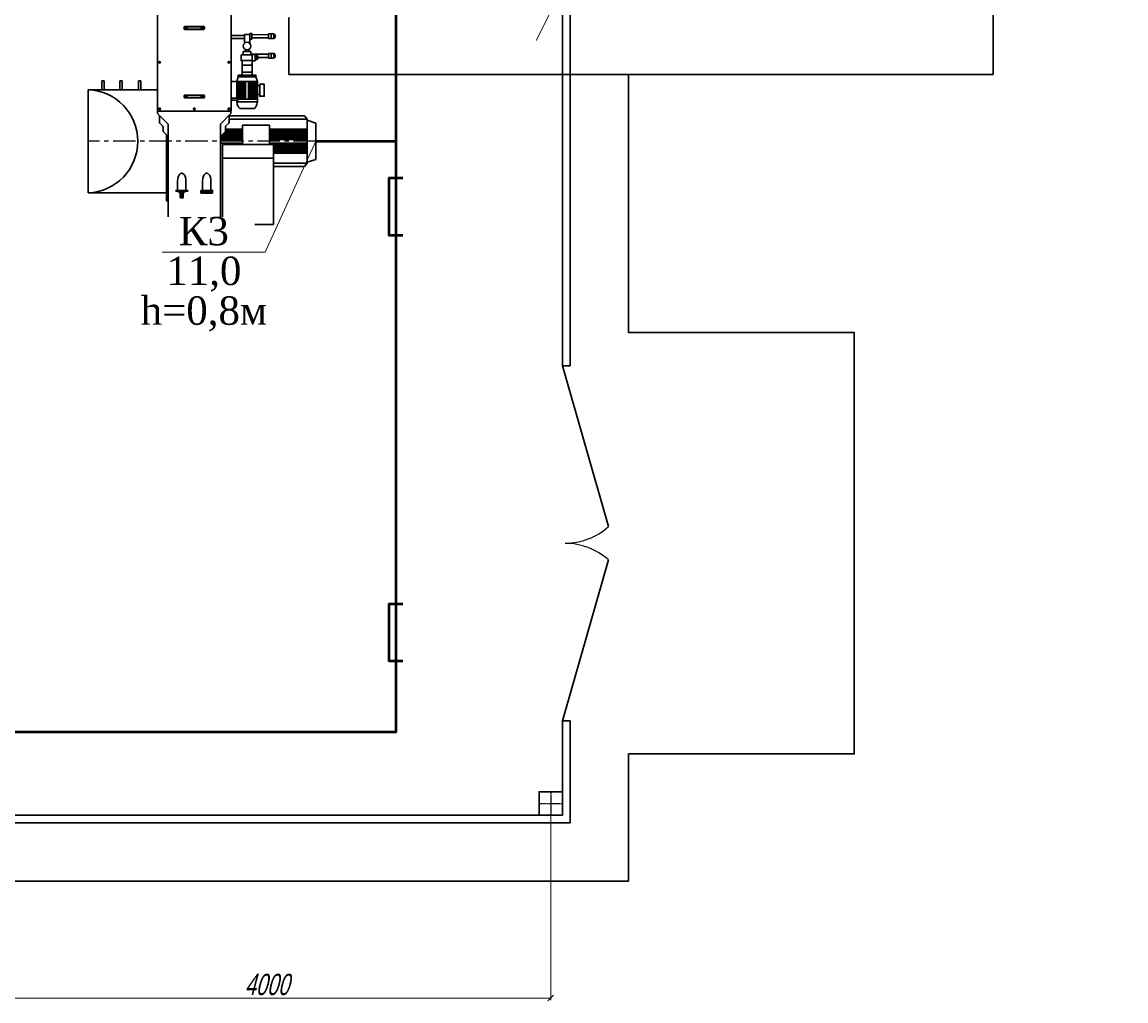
# Model space of a CAD drawing. Header units: millimetres. Extents: x 196 to 2027204, y -221452 to 153872.
# Tile 26 of 256: x 1108677 to 1116450, y -210351 to -203455. Entities that reach past the tile are written whole.
import ezdxf
from ezdxf import colors
from ezdxf.entities.mleader import LeaderData, LeaderLine
from ezdxf.math import Vec2, Vec3

# ---------------------------------------------------------------- set-up
doc = ezdxf.new("R2010")
doc.units = ezdxf.units.MM
doc.linetypes.add('CENTER', pattern=[50.8, 31.75, -6.35, 6.35, -6.35])
doc.layers.get('Defpoints').update_dxf_attribs({"lineweight": 18})
for name, color, linetype, lineweight in [('00_Основной', 163, 'Continuous', 40), ('Основной текст', 7, 'Continuous', 30), ('Текст', 7, 'Continuous', 30), ('ТМ-размеры', 25, 'Continuous', 20), ('Эл.линия силовых сетей', 1, 'Continuous', 50), ('электрика', 1, 'Continuous', 140)]:
    doc.layers.add(name, color=color, linetype=linetype, lineweight=lineweight)
doc.styles.add('SFINKS', font='SFINKS.shx', dxfattribs={"width": 0.7, "oblique": 15})
doc.styles.add('Times New Roman', font='times.ttf')
doc.styles.add('TXT', font='txt.shx', dxfattribs={"bigfont": 'GBCBIG.shx'})
doc.styles.add('Новый 050', font='romans.shx', dxfattribs={"width": 0.7, "oblique": 15, "height": 50})
doc.dimstyles.new('кира-50', dxfattribs={"dimtxt": 150, "dimasz": 40, "dimexe": 15, "dimexo": 0, "dimgap": 20, "dimtad": 1, "dimdec": 0, "dimrnd": 5, "dimdsep": 46, "dimtxsty": 'SFINKS', "dimblk1": 'OBLIQUE', "dimblk2": 'OBLIQUE', "dimsah": 1, "dimcen": 2.5, "dimclrd": 252, "dimclre": 252, "dimclrt": 252, "dimadec": 0, "dimazin": 0, "dimtfac": 1, "dimtdec": 0, "dimtofl": 0, "dimtmove": 0, "dimatfit": 3, "dimldrblk": 'OBLIQUE', "dimfxl": 15, "dimtfill": 1, "dimtolj": 1, "dimtzin": 0, "dimlwd": 20, "dimlwe": 20, "dimarcsym": 0})

# ---------------------------------------------------------------- blocks, each defined once
blk = doc.blocks.new('_None')
blk = doc.blocks.new('_Oblique')
at = {"color": 0, "linetype": 'ByBlock', "lineweight": -2}
blk.add_line((-0.5, -0.5), (0.5, 0.5), dxfattribs=at)
blk = doc.blocks.new('*D49')
at = {"layer": 'Defpoints', "color": 0, "linetype": 'ByBlock', "lineweight": 50, "transparency": 16777216}
for p in [(1108400.3, -208959.5), (1112400.3, -208959.5), (1108400.3, -210331.4)]:
    blk.add_point(p, dxfattribs=at)
at = {"layer": 'ТМ-размеры', "color": 252, "linetype": 'ByBlock', "lineweight": 20, "transparency": 16777216}
for p, q in [((1108400.3, -208959.5), (1108400.3, -210346.4)), ((1112400.3, -208959.5), (1112400.3, -210346.4)), ((1112400.3, -210331.4), (1108400.3, -210331.4))]:
    blk.add_line(p, q, dxfattribs=at)
at = {"layer": 'ТМ-размеры', "color": 252, "linetype": 'ByBlock', "lineweight": 20, "transparency": 16777216, "xscale": 40, "yscale": 40, "zscale": 40, "rotation": 180}
blk.add_blockref('_Oblique', (1108400.3, -210331.4), dxfattribs=at)
at = {"layer": 'ТМ-размеры', "color": 252, "linetype": 'ByBlock', "lineweight": 20, "transparency": 16777216, "xscale": 40, "yscale": 40, "zscale": 40}
blk.add_blockref('_Oblique', (1112400.3, -210331.4), dxfattribs=at)
at = {"layer": 'ТМ-размеры', "color": 252, "linetype": 'ByBlock', "transparency": 16777216, "insert": (1110400.3, -210236.4), "char_height": 150, "attachment_point": 5, "style": 'SFINKS', "bg_fill": 3, "box_fill_scale": 1.1, "bg_fill_color": 256, "bg_fill_true_color": 13158600, "bg_fill_transparency": 0}
blk.add_mtext('\\A1;4000', dxfattribs=at)
blk = doc.blocks.new('Лоток')
at = {"layer": 'Эл.линия силовых сетей', "color": 85, "lineweight": 50, "ltscale": 50}
blk.add_lwpolyline([(-200, 100), (-200, 0), (200, 0), (200, 100)], dxfattribs=at)

msp = doc.modelspace()

# ---------------------------------------------------------------- linework, layer by layer
at = {"color": 252, "lineweight": 30, "ltscale": 10}
for p, q in [((1112482.5, -196877.3), (1112482.5, -205877.3)), ((1112537.3, -205877.3), (1112537.3, -196822.5)), ((1115514.6, -202663, 0.2), (1115514.6, -203824.1, 0.4)), ((1110554.7, -203424.1, 0.2), (1110554.7, -203824.1, 0.1)), ((1110554.7, -203824.1, 0.1), (1115514.6, -203824.1, 0.4)), ((1112948.2, -203824.1, 0.3), (1112948.2, -205643)), ((1112482.5, -205877.3), (1112537.3, -205877.3)), ((1112482.5, -205877.3), (1112806.5, -207010.2)), ((1112482.5, -208377.3), (1112806.5, -207244.4)), ((1112482.5, -208377.3), (1112482.5, -209041.7)), ((1112537.3, -208377.3), (1112482.5, -208377.3)), ((1112537.3, -209096.5), (1112537.3, -208377.3)), ((1112948.2, -208611.7), (1112948.2, -209507.4)), ((1112318.1, -209041.7), (1095755.3, -209041.7)), ((1112537.3, -209096.5), (1095755.3, -209096.5)), ((1112948.2, -209507.4), (1095918.1, -209507.4))]:
    msp.add_line(p, q, dxfattribs=at)
at = {"color": 252, "linetype": 'CENTER', "lineweight": 25, "ltscale": 5}
msp.add_line((1110746.9, -204295, 0.3), (1109142.8, -204295, 0.3), dxfattribs=at)
at = {"color": 7, "linetype": 'CENTER', "lineweight": 25, "ltscale": 0.5}
for p, q in [((1112400.3, -208877.3), (1112400.3, -209041.7)), ((1112318.1, -208959.5), (1112482.5, -208959.5))]:
    msp.add_line(p, q, dxfattribs=at)
at = {"color": 252, "lineweight": 30, "ltscale": 10}
for points in [[(1112948.2, -205643), (1114537.3, -205643), (1114537.3, -208611.7), (1112948.2, -208611.7)], [(1112318.1, -209041.7), (1112482.5, -209041.7), (1112482.5, -208877.3), (1112318.1, -208877.3), (1112318.1, -209041.7)]]:
    msp.add_lwpolyline(points, dxfattribs=at)
at = {"color": 252, "lineweight": 25, "ltscale": 10}
for centre, start, end in [((1112497.8, -206662.1), 270.44435, 311.56123), ((1112497.8, -207592.6), 48.43877, 89.55565)]:
    msp.add_arc(centre, 465.3, start, end, dxfattribs=at)
at = {"layer": '00_Основной', "lineweight": 30, "ltscale": 10}
for p, q in [((1109821.1, -203486.8, 0.3), (1109818, -203489.9, 0.3)), ((1109818, -203489.9, 0.3), (1109818, -203504.2, 0.3)), ((1109821.1, -203486.8, 0.3), (1109889.6, -203486.8, 0.3)), ((1109838.5, -203486.8, 0.3), (1109838.5, -203507.3, 0.3)), ((1109838.5, -203486.8, 0.3), (1109840.5, -203488.9, 0.3)), ((1109840.5, -203488.9, 0.3), (1109889.6, -203488.9, 0.3)), ((1109840.5, -203488.9, 0.3), (1109840.5, -203505.3, 0.3)), ((1109958.2, -203486.8, 0.3), (1109889.6, -203486.8, 0.3)), ((1109938.7, -203488.9, 0.3), (1109889.6, -203488.9, 0.3)), ((1109938.7, -203488.9, 0.3), (1109940.8, -203486.8, 0.3)), ((1109938.7, -203488.9, 0.3), (1109938.7, -203505.3, 0.3)), ((1109940.8, -203486.8, 0.3), (1109940.8, -203507.3, 0.3)), ((1109958.2, -203486.8, 0.3), (1109961.2, -203489.9, 0.3)), ((1109961.2, -203489.9, 0.3), (1109961.2, -203504.2, 0.3)), ((1109821.1, -203507.3, 0.3), (1109818, -203504.2, 0.3)), ((1109821.1, -203507.3, 0.3), (1109889.6, -203507.3, 0.3)), ((1109840.5, -203505.3, 0.3), (1109838.5, -203507.3, 0.3)), ((1109840.5, -203505.3, 0.3), (1109889.6, -203505.3, 0.3)), ((1109938.7, -203505.3, 0.3), (1109889.6, -203505.3, 0.3)), ((1109958.2, -203507.3, 0.3), (1109889.6, -203507.3, 0.3)), ((1109938.7, -203505.3, 0.3), (1109940.8, -203507.3, 0.3)), ((1109958.2, -203507.3, 0.3), (1109961.2, -203504.2, 0.3)), ((1110226.4, -203829.2, 0.3), (1110226.4, -203727.3, 0.3)), ((1110226.4, -203727.3, 0.3), (1110261.6, -203727.3, 0.3)), ((1110288.1, -203680.9, 0.3), (1110413.3, -203681.7, 0.3)), ((1110296.8, -203829.2, 0.3), (1110296.8, -203727.3, 0.3)), ((1110297.8, -203703.7, 0.3), (1110297.5, -203703.7, 0.3)), ((1110413.3, -203704.5, 0.3), (1110337.6, -203704, 0.3)), ((1110413.3, -203681.7, 0.3), (1110413.3, -203704.5, 0.3)), ((1109651.8, -203738.6, 0.3), (1109639.5, -203738.6, 0.3)), ((1109645.6, -203732.4, 0.3), (1109645.6, -203744.8, 0.3)), ((1110127.4, -203738.6, 0.3), (1110139.8, -203738.6, 0.3)), ((1110133.6, -203732.4, 0.3), (1110133.6, -203744.8, 0.3)), ((1110226.4, -203758.7, 0.3), (1110261.6, -203758.7, 0.3)), ((1110296.8, -203758.7, 0.3), (1110261.6, -203758.7, 0.3)), ((1109240, -203931.8, 0.3), (1109240, -203869.2, 0.3)), ((1109240, -203869.2, 0.3), (1109255.4, -203869.2, 0.3)), ((1109255.4, -203931.8, 0.3), (1109255.4, -203869.2, 0.3)), ((1109366.4, -203931.8, 0.3), (1109366.4, -203869.2, 0.3)), ((1109366.4, -203869.2, 0.3), (1109381.7, -203869.2, 0.3)), ((1109381.7, -203931.8, 0.3), (1109381.7, -203869.2, 0.3)), ((1109497.3, -203931.8, 0.3), (1109497.3, -203869.2, 0.3)), ((1109497.3, -203869.2, 0.3), (1109512.7, -203869.2, 0.3)), ((1109512.7, -203931.8, 0.3), (1109512.7, -203869.2, 0.3)), ((1110189.3, -203873.1, 0.3), (1110199.9, -203841.7, 0.3)), ((1110194.6, -203873.1, 0.3), (1110194.6, -203992, 0.3)), ((1110202, -203873.1, 0.3), (1110202, -203997.6, 0.3)), ((1110211.5, -203873.1, 0.3), (1110211.5, -203997.6, 0.3)), ((1110220.3, -203873.1, 0.3), (1110220.3, -203997.6, 0.3)), ((1110226.4, -203807.9, 0.3), (1110261.6, -203807.9, 0.3)), ((1110229, -203873.1, 0.3), (1110229, -203997.6, 0.3)), ((1110239.7, -203873.1, 0.3), (1110239.7, -203997.6, 0.3)), ((1110251.3, -203997.6, 0.3), (1110251.3, -203873.1, 0.3)), ((1110296.8, -203807.9, 0.3), (1110261.6, -203807.9, 0.3)), ((1110271.9, -203997.6, 0.3), (1110271.9, -203873.1, 0.3)), ((1110283.5, -203873.1, 0.3), (1110283.5, -203997.6, 0.3)), ((1110294.2, -203873.1, 0.3), (1110294.2, -203997.6, 0.3)), ((1110302.9, -203873.1, 0.3), (1110302.9, -203997.6, 0.3)), ((1110311.7, -203873.1, 0.3), (1110311.7, -203997.6, 0.3)), ((1110321.1, -203873.1, 0.3), (1110321.1, -203997.6, 0.3)), ((1110333.9, -203873.1, 0.3), (1110323.3, -203841.7, 0.3)), ((1110328.6, -203873.1, 0.3), (1110328.6, -203997.6, 0.3)), ((1109142.8, -203931.8, 0.3), (1109142.8, -204658.2, 0.3)), ((1109630.3, -203931.8, 0.3), (1109142.8, -203931.8, 0.3)), ((1109821.1, -203969.9, 0.3), (1109818, -203973, 0.3)), ((1109818, -203987.3, 0.3), (1109818, -203973, 0.3)), ((1109821.1, -203990.3, 0.3), (1109818, -203987.3, 0.3)), ((1109821.1, -203969.9, 0.3), (1109889.6, -203969.9, 0.3)), ((1109821.1, -203990.3, 0.3), (1109889.6, -203990.3, 0.3)), ((1109838.5, -203990.3, 0.3), (1109838.5, -203969.9, 0.3)), ((1109840.5, -203971.9, 0.3), (1109838.5, -203969.9, 0.3)), ((1109838.5, -203990.3, 0.3), (1109840.5, -203988.3, 0.3)), ((1109840.5, -203971.9, 0.3), (1109889.6, -203971.9, 0.3)), ((1109840.5, -203988.3, 0.3), (1109840.5, -203971.9, 0.3)), ((1109840.5, -203988.3, 0.3), (1109889.6, -203988.3, 0.3)), ((1109958.2, -203969.9, 0.3), (1109889.6, -203969.9, 0.3)), ((1109938.7, -203971.9, 0.3), (1109889.6, -203971.9, 0.3)), ((1109938.7, -203988.3, 0.3), (1109889.6, -203988.3, 0.3)), ((1109958.2, -203990.3, 0.3), (1109889.6, -203990.3, 0.3)), ((1109938.7, -203971.9, 0.3), (1109940.8, -203969.9, 0.3)), ((1109938.7, -203988.3, 0.3), (1109938.7, -203971.9, 0.3)), ((1109938.7, -203988.3, 0.3), (1109940.8, -203990.3, 0.3)), ((1109940.8, -203990.3, 0.3), (1109940.8, -203969.9, 0.3)), ((1109958.2, -203969.9, 0.3), (1109961.2, -203973, 0.3)), ((1109958.2, -203990.3, 0.3), (1109961.2, -203987.3, 0.3)), ((1109961.2, -203987.3, 0.3), (1109961.2, -203973, 0.3)), ((1110149, -203992, 0.3), (1110198.1, -203992, 0.3)), ((1110198.1, -204005.5, 0.3), (1110189.3, -204005.5, 0.3)), ((1110198.1, -203992, 0.3), (1110198.1, -204005.5, 0.3)), ((1110198.1, -203997.6, 0.3), (1110261.6, -203997.6, 0.3)), ((1110333.9, -203997.6, 0.3), (1110261.6, -203997.6, 0.3)), ((1110149, -204082.4, 0.3), (1109630.3, -204082.4, 0.3)), ((1109631.3, -204099.9, 0.3), (1109631.3, -204082.4, 0.3)), ((1109705.5, -204175.3, 0.3), (1109631.3, -204099.9, 0.3)), ((1109639.5, -204067.1, 0.3), (1109651.8, -204067.1, 0.3)), ((1109644.1, -204112.9, 0.3), (1109644.1, -204159.7, 0.3)), ((1109645.6, -204073.3, 0.3), (1109645.6, -204060.9, 0.3)), ((1109883.4, -204067.1, 0.3), (1109895.8, -204067.1, 0.3)), ((1109889.6, -204073.3, 0.3), (1109889.6, -204060.9, 0.3)), ((1110147.9, -204099.9, 0.3), (1110073.8, -204175.3, 0.3)), ((1110127.4, -204067.1, 0.3), (1110139.8, -204067.1, 0.3)), ((1110133.6, -204073.3, 0.3), (1110133.6, -204060.9, 0.3)), ((1110135.1, -204112.9, 0.3), (1110135.1, -204159.7, 0.3)), ((1110135.1, -204116, 0.3), (1110385.6, -204116, 0.3)), ((1110147.9, -204099.9, 0.3), (1110147.9, -204082.4, 0.3)), ((1110211.3, -204065.3, 0.3), (1110261.6, -204065.3, 0.3)), ((1110311.9, -204065.3, 0.3), (1110261.6, -204065.3, 0.3)), ((1110385.6, -204116, 0.3), (1110665.3, -204116, 0.3)), ((1110665.3, -204116, 0.3), (1110685.5, -204139.6, 0.3)), ((1109647, -204166.9, 0.3), (1109666.7, -204186.9, 0.3)), ((1109705.5, -204175.3, 0.3), (1109705.5, -204545.5, 0.3)), ((1110073.8, -204175.3, 0.3), (1110073.8, -204545.5, 0.3)), ((1110132.2, -204166.9, 0.3), (1110112.5, -204186.9, 0.3)), ((1110385.6, -204139.6, 0.3), (1110135.1, -204139.6, 0.3)), ((1110229.7, -204318, 0.3), (1110229.7, -204182.1, 0.3)), ((1110229.7, -204182.1, 0.3), (1110420.4, -204182.1, 0.3)), ((1110685.5, -204139.6, 0.3), (1110385.6, -204139.6, 0.3)), ((1110420.4, -204182.1, 0.3), (1110420.4, -204318, 0.3)), ((1110685.5, -204139.6, 0.3), (1110685.5, -204146.7, 0.3)), ((1110685.5, -204146.7, 0.3), (1110746.9, -204167.1, 0.3)), ((1110685.5, -204146.7, 0.3), (1110685.5, -204295, 0.3)), ((1110746.9, -204167.1, 0.3), (1110746.9, -204295, 0.3)), ((1109669.7, -204194.1, 0.3), (1109669.7, -204222.2, 0.3)), ((1109672.6, -204229.4, 0.3), (1109705.5, -204262.8, 0.3)), ((1109695.3, -204252.4, 0.3), (1109695.3, -204714.4, 0.3)), ((1109700.4, -204714.4, 0.3), (1109700.4, -204257.6, 0.3)), ((1110106.6, -204229.4, 0.3), (1110073.8, -204262.8, 0.3)), ((1110229.7, -204261.8, 0.3), (1110074.8, -204261.8, 0.3)), ((1110229.7, -204251.5, 0.3), (1110084.8, -204251.5, 0.3)), ((1110229.7, -204241.3, 0.3), (1110094.9, -204241.3, 0.3)), ((1110229.7, -204231.1, 0.3), (1110105, -204231.1, 0.3)), ((1110109.6, -204194.1, 0.3), (1110109.6, -204222.2, 0.3)), ((1110229.7, -204210.6, 0.3), (1110109.6, -204210.6, 0.3)), ((1110229.7, -204220.8, 0.3), (1110109.6, -204220.8, 0.3)), ((1110685.5, -204210.6, 0.3), (1110420.4, -204210.6, 0.3)), ((1110685.5, -204220.8, 0.3), (1110420.4, -204220.8, 0.3)), ((1110685.5, -204231.1, 0.3), (1110420.4, -204231.1, 0.3)), ((1110685.5, -204241.3, 0.3), (1110420.4, -204241.3, 0.3)), ((1110685.5, -204251.5, 0.3), (1110420.4, -204251.5, 0.3)), ((1110685.5, -204261.8, 0.3), (1110420.4, -204261.8, 0.3)), ((1109705.5, -204286.6, 0.3), (1109705.5, -204714.4, 0.3)), ((1110229.7, -204272, 0.3), (1110073.8, -204272, 0.3)), ((1110229.7, -204282.2, 0.3), (1110073.8, -204282.2, 0.3)), ((1110229.7, -204307.8, 0.3), (1110073.8, -204307.8, 0.3)), ((1110447.2, -204317.7, 0.3), (1110089.1, -204317.7, 0.3)), ((1110089.1, -204880.8, 0.3), (1110089.1, -204317.7, 0.3)), ((1110323.8, -204318, 0.3), (1110167.9, -204318, 0.3)), ((1110685.5, -204272, 0.3), (1110420.4, -204272, 0.3)), ((1110685.5, -204282.2, 0.3), (1110420.4, -204282.2, 0.3)), ((1110685.5, -204307.8, 0.3), (1110420.4, -204307.8, 0.3)), ((1110685.5, -204318, 0.3), (1110420.4, -204318, 0.3)), ((1110447.2, -204880.8, 0.3), (1110447.2, -204317.7, 0.3)), ((1110685.5, -204328.2, 0.3), (1110447.2, -204328.2, 0.3)), ((1110685.5, -204338.5, 0.3), (1110447.2, -204338.5, 0.3)), ((1110685.5, -204348.7, 0.3), (1110447.2, -204348.7, 0.3)), ((1110685.5, -204443.3, 0.3), (1110685.5, -204295, 0.3)), ((1110746.9, -204422.9, 0.3), (1110746.9, -204295, 0.3)), ((1110447.2, -204414.2, 0.3), (1110089.1, -204414.2, 0.3)), ((1110685.5, -204358.9, 0.3), (1110447.2, -204358.9, 0.3)), ((1110685.5, -204369.2, 0.3), (1110447.2, -204369.2, 0.3)), ((1110685.5, -204379.4, 0.3), (1110447.2, -204379.4, 0.3)), ((1110685.5, -204443.3, 0.3), (1110746.9, -204422.9, 0.3)), ((1110685.5, -204450.4, 0.3), (1110447.2, -204450.4, 0.3)), ((1110447.2, -204474, 0.3), (1110665.3, -204474, 0.3)), ((1110665.3, -204474, 0.3), (1110685.5, -204450.4, 0.3)), ((1110685.5, -204450.4, 0.3), (1110685.5, -204443.3, 0.3)), ((1109772.5, -204570.5, 0.3), (1109773, -204562, 0.3)), ((1109772.5, -204570.7, 0.3), (1109772.5, -204570.5, 0.3)), ((1109772.5, -204570.7, 0.3), (1109772.5, -204642.8, 0.3)), ((1109773, -204562, 0.3), (1109774.1, -204555.4, 0.3)), ((1109774.1, -204555.4, 0.3), (1109775.7, -204548.7, 0.3)), ((1109775.7, -204548.7, 0.3), (1109778.1, -204542.2, 0.3)), ((1109778.1, -204542.2, 0.3), (1109781.1, -204536, 0.3)), ((1109781.1, -204536, 0.3), (1109783.5, -204532.2, 0.3)), ((1109783.5, -204532.2, 0.3), (1109786.2, -204528.6, 0.3)), ((1109786.2, -204528.6, 0.3), (1109789.4, -204525.3, 0.3)), ((1109789.4, -204525.3, 0.3), (1109791.6, -204523.6, 0.3)), ((1109791.6, -204523.6, 0.3), (1109794.1, -204522.2, 0.3)), ((1109794.1, -204522.2, 0.3), (1109796.7, -204521.1, 0.3)), ((1109796.7, -204521.1, 0.3), (1109799.6, -204520.4, 0.3)), ((1109799.6, -204520.4, 0.3), (1109802.3, -204520.3, 0.3)), ((1109802.3, -204520.3, 0.3), (1109804.9, -204520.6, 0.3)), ((1109804.9, -204520.6, 0.3), (1109807.1, -204521.2, 0.3)), ((1109807.1, -204521.2, 0.3), (1109809.2, -204522.2, 0.3)), ((1109809.2, -204522.2, 0.3), (1109812.3, -204524.1, 0.3)), ((1109812.3, -204524.1, 0.3), (1109815.1, -204526.5, 0.3)), ((1109815.1, -204526.5, 0.3), (1109819.3, -204531.4, 0.3)), ((1109819.3, -204531.4, 0.3), (1109822.6, -204536.8, 0.3)), ((1109822.6, -204536.8, 0.3), (1109825.9, -204544, 0.3)), ((1109825.9, -204544, 0.3), (1109828.3, -204551.5, 0.3)), ((1109828.3, -204551.5, 0.3), (1109829.9, -204559.1, 0.3)), ((1109829.9, -204559.1, 0.3), (1109830.6, -204564.9, 0.3)), ((1109830.6, -204564.9, 0.3), (1109830.8, -204570.7, 0.3)), ((1109830.8, -204642.8, 0.3), (1109830.8, -204570.7, 0.3)), ((1109948.4, -204570.5, 0.3), (1109949, -204562, 0.3)), ((1109948.4, -204570.7, 0.3), (1109948.4, -204570.5, 0.3)), ((1109948.4, -204570.7, 0.3), (1109948.4, -204642.8, 0.3)), ((1109949, -204562, 0.3), (1109950, -204555.4, 0.3)), ((1109950, -204555.4, 0.3), (1109951.7, -204548.7, 0.3)), ((1109951.7, -204548.7, 0.3), (1109954, -204542.2, 0.3)), ((1109954, -204542.2, 0.3), (1109957.1, -204536, 0.3)), ((1109957.1, -204536, 0.3), (1109959.4, -204532.2, 0.3)), ((1109959.4, -204532.2, 0.3), (1109962.2, -204528.6, 0.3)), ((1109962.2, -204528.6, 0.3), (1109965.4, -204525.3, 0.3)), ((1109965.4, -204525.3, 0.3), (1109967.6, -204523.6, 0.3)), ((1109967.6, -204523.6, 0.3), (1109970, -204522.2, 0.3)), ((1109970, -204522.2, 0.3), (1109972.7, -204521.1, 0.3)), ((1109972.7, -204521.1, 0.3), (1109975.5, -204520.4, 0.3)), ((1109975.5, -204520.4, 0.3), (1109978.2, -204520.3, 0.3)), ((1109978.2, -204520.3, 0.3), (1109980.9, -204520.6, 0.3)), ((1109980.9, -204520.6, 0.3), (1109983.1, -204521.2, 0.3)), ((1109983.1, -204521.2, 0.3), (1109985.1, -204522.2, 0.3)), ((1109985.1, -204522.2, 0.3), (1109988.3, -204524.1, 0.3)), ((1109988.3, -204524.1, 0.3), (1109991.1, -204526.5, 0.3)), ((1109991.1, -204526.5, 0.3), (1109995.3, -204531.4, 0.3)), ((1109995.3, -204531.4, 0.3), (1109998.6, -204536.8, 0.3)), ((1109998.6, -204536.8, 0.3), (1110001.9, -204544, 0.3)), ((1110001.9, -204544, 0.3), (1110004.3, -204551.5, 0.3)), ((1110004.3, -204551.5, 0.3), (1110005.8, -204559.1, 0.3)), ((1110005.8, -204559.1, 0.3), (1110006.5, -204564.9, 0.3)), ((1110006.5, -204564.9, 0.3), (1110006.8, -204570.7, 0.3)), ((1110006.8, -204642.8, 0.3), (1110006.8, -204570.7, 0.3)), ((1109695.3, -204658.2, 0.3), (1109142.8, -204658.2, 0.3)), ((1109759.7, -204642.8, 0.3), (1109759.7, -204647.9, 0.3)), ((1109843.6, -204642.8, 0.3), (1109759.7, -204642.8, 0.3)), ((1109843.6, -204647.9, 0.3), (1109759.7, -204647.9, 0.3)), ((1109772, -204647.9, 0.3), (1109772, -204650, 0.3)), ((1109831.3, -204647.9, 0.3), (1109772, -204647.9, 0.3)), ((1109772, -204650, 0.3), (1109772.8, -204650, 0.3)), ((1109772.8, -204650, 0.3), (1109784.4, -204650, 0.3)), ((1109784.4, -204647.9, 0.3), (1109784.4, -204650, 0.3)), ((1109784.4, -204650, 0.3), (1109787.1, -204650, 0.3)), ((1109786.3, -204660.2, 0.3), (1109786.3, -204650, 0.3)), ((1109796.5, -204660.2, 0.3), (1109786.3, -204660.2, 0.3)), ((1109787.1, -204647.9, 0.3), (1109787.1, -204650, 0.3)), ((1109787.1, -204650, 0.3), (1109816.2, -204650, 0.3)), ((1109792.4, -204660.2, 0.3), (1109792.4, -204670.4, 0.3)), ((1109796.5, -204650, 0.3), (1109796.5, -204660.2, 0.3)), ((1109806.8, -204650, 0.3), (1109796.5, -204650, 0.3)), ((1109806.8, -204660.2, 0.3), (1109796.5, -204660.2, 0.3)), ((1109801.6, -204696, 0.3), (1109801.6, -204642.4, 0.3)), ((1109806.8, -204660.2, 0.3), (1109806.8, -204650, 0.3)), ((1109817, -204660.2, 0.3), (1109806.8, -204660.2, 0.3)), ((1109810.9, -204670.4, 0.3), (1109810.9, -204660.2, 0.3)), ((1109816.2, -204647.9, 0.3), (1109816.2, -204650, 0.3)), ((1109816.2, -204650, 0.3), (1109818.9, -204650, 0.3)), ((1109817, -204650, 0.3), (1109817, -204660.2, 0.3)), ((1109818.9, -204647.9, 0.3), (1109818.9, -204650, 0.3)), ((1109818.9, -204650, 0.3), (1109830.5, -204650, 0.3)), ((1109830.5, -204650, 0.3), (1109831.3, -204650, 0.3)), ((1109831.3, -204650, 0.3), (1109831.3, -204647.9, 0.3)), ((1109843.6, -204647.9, 0.3), (1109843.6, -204642.8, 0.3)), ((1109935.7, -204642.8, 0.3), (1109935.7, -204647.9, 0.3)), ((1110019.5, -204642.8, 0.3), (1109935.7, -204642.8, 0.3)), ((1110019.5, -204647.9, 0.3), (1109935.7, -204647.9, 0.3)), ((1109936.7, -204647.9, 0.3), (1109936.7, -204649.5, 0.3)), ((1109936.7, -204647.9, 0.3), (1110018.5, -204647.9, 0.3)), ((1109936.7, -204649.5, 0.3), (1109936.7, -204661.7, 0.3)), ((1109936.7, -204649.5, 0.3), (1110018.5, -204649.5, 0.3)), ((1109977.6, -204664.8, 0.3), (1109977.6, -204642.3, 0.3)), ((1110018.5, -204649.5, 0.3), (1110018.5, -204647.9, 0.3)), ((1110018.5, -204661.7, 0.3), (1110018.5, -204649.5, 0.3)), ((1110019.5, -204647.9, 0.3), (1110019.5, -204642.8, 0.3)), ((1109705.5, -204714.4, 0.3), (1109695.3, -204714.4, 0.3)), ((1109791.4, -204670.4, 0.3), (1109791.4, -204691.9, 0.3)), ((1109811.9, -204670.4, 0.3), (1109791.4, -204670.4, 0.3)), ((1109791.4, -204691.9, 0.3), (1109811.9, -204691.9, 0.3)), ((1109810.9, -204692.9, 0.3), (1109792.4, -204692.9, 0.3)), ((1109811.9, -204691.9, 0.3), (1109811.9, -204670.4, 0.3)), ((1109936.7, -204661.7, 0.3), (1110018.5, -204661.7, 0.3)), ((1109705.5, -204880.8, 0.3), (1110073.8, -204880.8, 0.3)), ((1110089.1, -204880.8, 0.3), (1110447.2, -204880.8, 0.3))]:
    msp.add_line(p, q, dxfattribs=at)
at = {"layer": '00_Основной', "lineweight": 30, "ltscale": 10, "elevation": 0.3}
for points in [[(1110149, -203549.8), (1110242.8, -203549.8), (1110242.8, -203570.6), (1110149, -203570.6)], [(1110280.8, -203535.4), (1110294.8, -203535.4), (1110294.8, -203575.2), (1110280.8, -203575.2)], [(1110294.8, -203543.9), (1110413.3, -203544.7), (1110413.3, -203567.6), (1110294.8, -203566.7)], [(1110413.5, -203539.3), (1110430.3, -203539.3), (1110430.3, -203571.9), (1110413.5, -203571.9)], [(1110430.3, -203539.3), (1110451, -203539.3), (1110451, -203571.9), (1110430.3, -203571.9)], [(1110219.6, -203685.9), (1110297.8, -203685.9), (1110297.8, -203727.1), (1110219.6, -203727.1)], [(1110235.2, -203663), (1110288.1, -203663), (1110288.1, -203685.9), (1110235.2, -203685.9)], [(1110297.5, -203683.8), (1110318.5, -203683.8), (1110318.5, -203727.4), (1110297.5, -203727.4)], [(1110318.5, -203696.7), (1110326.8, -203696.7), (1110326.8, -203712.9), (1110318.5, -203712.9)], [(1110326.8, -203690.3), (1110331.1, -203690.3), (1110331.1, -203719.4), (1110326.8, -203719.4)], [(1110331.1, -203695.6), (1110337.6, -203695.6), (1110337.6, -203714), (1110331.1, -203714)], [(1110413.5, -203676.3), (1110430.3, -203676.3), (1110430.3, -203708.9), (1110413.5, -203708.9)], [(1110430.3, -203676.3), (1110451, -203676.3), (1110451, -203708.9), (1110430.3, -203708.9)], [(1109643.1, -203737.1), (1109645.6, -203735.6), (1109648.2, -203737.1), (1109648.2, -203740.1), (1109645.6, -203741.5), (1109643.1, -203740.1)], [(1110136.2, -203737.1), (1110133.6, -203735.6), (1110131, -203737.1), (1110131, -203740.1), (1110133.6, -203741.5), (1110136.2, -203740.1)], [(1110199.8, -203841.7), (1110323.3, -203841.7), (1110323.3, -203829.2), (1110199.8, -203829.2)], [(1110350.3, -203902.9), (1110333.9, -203902.9), (1110333.9, -203966.9), (1110350.3, -203966.9)], [(1110350.3, -203893), (1110382.3, -203893), (1110382.3, -203978.2), (1110350.3, -203978.2)], [(1109648.2, -204068.5), (1109645.6, -204070), (1109643.1, -204068.5), (1109643.1, -204065.6), (1109645.6, -204064.1), (1109648.2, -204065.6)], [(1109892.2, -204068.5), (1109889.6, -204070), (1109887.1, -204068.5), (1109887.1, -204065.6), (1109889.6, -204064.1), (1109892.2, -204065.6)], [(1110136.2, -204068.5), (1110133.6, -204070), (1110131, -204068.5), (1110131, -204065.6), (1110133.6, -204064.1), (1110136.2, -204065.6)]]:
    msp.add_lwpolyline(points, close=True, dxfattribs=at)
for points in [[(1110243.9, -203605), (1110242.8, -203605), (1110242.8, -203543.4), (1110280.4, -203543.4), (1110280.4, -203605), (1110279.3, -203605)], [(1110274.8, -203647.9), (1110274.8, -203663), (1110249.6, -203663), (1110249.6, -203647.9)], [(1110189.3, -203992), (1110189.3, -203873.1), (1110149, -203873.1), (1110149, -204005.5), (1110189.3, -204005.5)], [(1110189.3, -203992), (1110189.3, -203873.1), (1110333.9, -203873.1), (1110333.9, -204016.7), (1110189.3, -204016.7), (1110189.3, -204005.5)]]:
    msp.add_lwpolyline(points, dxfattribs=at)
at = {"layer": '00_Основной', "lineweight": 30, "ltscale": 10}
for centre, radius in [((1109828.2, -203497.1, 0.3), 4.6), ((1109951, -203497.1, 0.3), 4.6), ((1110261.6, -203624.8, 0.3), 26.6), ((1109645.6, -203738.6, 0.3), 5.63), ((1109645.6, -203738.6, 0.3), 5.11), ((1109645.6, -203738.6, 0.3), 4.6), ((1110133.6, -203738.6, 0.3), 5.63), ((1110133.6, -203738.6, 0.3), 5.11), ((1110133.6, -203738.6, 0.3), 4.6), ((1109828.2, -203980.1, 0.3), 4.6), ((1109951, -203980.1, 0.3), 4.6), ((1109645.6, -204067.1, 0.3), 5.63), ((1109645.6, -204067.1, 0.3), 5.11), ((1109645.6, -204067.1, 0.3), 4.6), ((1109889.6, -204067.1, 0.3), 5.63), ((1109889.6, -204067.1, 0.3), 5.11), ((1109889.6, -204067.1, 0.3), 4.6), ((1110133.6, -204067.1, 0.3), 5.63), ((1110133.6, -204067.1, 0.3), 5.11), ((1110133.6, -204067.1, 0.3), 4.6)]:
    msp.add_circle(centre, radius, dxfattribs=at)
for centre, radius, start, end in [((1110442.7, -203555.6, 0.3), 18.3, 296.93582, 63.06418), ((1110442.7, -203692.6, 0.3), 18.3, 296.93582, 63.06418), ((1109129.1, -204295, 0.3), 363.4, 272.16904, 87.83096), ((1109654.3, -204159.7, 0.3), 10.2, 180, 224.53367), ((1109659.5, -204194.1, 0.3), 10.2, 0, 44.53367), ((1110119.8, -204194.1, 0.3), 10.2, 135.46633, 180), ((1110124.9, -204159.7, 0.3), 10.2, 315.46633, 0), ((1109679.9, -204222.2, 0.3), 10.2, 180, 224.53367), ((1110099.3, -204222.2, 0.3), 10.2, 315.46633, 0), ((1109792.4, -204691.9, 0.3), 1.02, 180, 270), ((1109810.9, -204691.9, 0.3), 1.02, 270, 0)]:
    msp.add_arc(centre, radius, start, end, dxfattribs=at)
for points, knots in [([(1109630.3, -204082.4, 0.3), (1109630.3, -204068.5, 0.3), (1109630.3, -204054.5, 0.3), (1109630.3, -204023.2, 0.3), (1109630.3, -204005.8, 0.3), (1109630.3, -203964.8, 0.3), (1109630.3, -203941.1, 0.3), (1109630.3, -203893.8, 0.3), (1109630.3, -203870.1, 0.3), (1109630.3, -203828.6, 0.3), (1109630.3, -203810.8, 0.3), (1109630.3, -203775.1, 0.3), (1109630.3, -203757.3, 0.3), (1109630.3, -203736.3, 0.3), (1109630.3, -203733.1, 0.3), (1109630.3, -203723.4, 0.3), (1109630.3, -203717, 0.3), (1109630.3, -203707.7, 0.3), (1109630.3, -203704.8, 0.3), (1109630.3, -203696.2, 0.3), (1109630.3, -203690.4, 0.3), (1109630.3, -203679, 0.3), (1109630.3, -203673.2, 0.3), (1109630.3, -203656, 0.3), (1109630.3, -203644.5, 0.3), (1109630.3, -203610.1, 0.3), (1109630.3, -203587.2, 0.3), (1109630.3, -203518.3, 0.3), (1109630.3, -203472.4, 0.3), (1109630.3, -203415.9, 0.3), (1109630.3, -203405.3, 0.3), (1109630.3, -203394.8, 0.3)], [0.149728, 0.149728, 0.149728, 0.149728, 0.1951476, 0.1951476, 0.2514104, 0.2514104, 0.3273786, 0.3273786, 0.4033467, 0.4033467, 0.460613, 0.460613, 0.5178793, 0.5178793, 0.5282788, 0.5282788, 0.5490777, 0.5490777, 0.5583566, 0.5583566, 0.5769143, 0.5769143, 0.5954721, 0.5954721, 0.6325876, 0.6325876, 0.7068186, 0.7068186, 0.8552806, 0.8552806, 0.8894652, 0.8894652, 0.8894652, 0.8894652]), ([(1110149, -204082.4, 0.3), (1110149, -204068.5, 0.3), (1110149, -204054.5, 0.3), (1110149, -204023.2, 0.3), (1110149, -204005.8, 0.3), (1110149, -203964.8, 0.3), (1110149, -203941.1, 0.3), (1110149, -203893.8, 0.3), (1110149, -203870.1, 0.3), (1110149, -203828.6, 0.3), (1110149, -203810.8, 0.3), (1110149, -203775.1, 0.3), (1110149, -203757.3, 0.3), (1110149, -203736.3, 0.3), (1110149, -203733.1, 0.3), (1110149, -203723.4, 0.3), (1110149, -203717, 0.3), (1110149, -203707.7, 0.3), (1110149, -203704.8, 0.3), (1110149, -203696.2, 0.3), (1110149, -203690.4, 0.3), (1110149, -203679, 0.3), (1110149, -203673.2, 0.3), (1110149, -203656, 0.3), (1110149, -203644.5, 0.3), (1110149, -203610.1, 0.3), (1110149, -203587.2, 0.3), (1110149, -203518.3, 0.3), (1110149, -203472.4, 0.3), (1110149, -203415.9, 0.3), (1110149, -203405.3, 0.3), (1110149, -203394.8, 0.3)], [0.149728, 0.149728, 0.149728, 0.149728, 0.1951477, 0.1951477, 0.2514104, 0.2514104, 0.3273786, 0.3273786, 0.4033467, 0.4033467, 0.460613, 0.460613, 0.5178793, 0.5178793, 0.5282788, 0.5282788, 0.5490777, 0.5490777, 0.5583566, 0.5583566, 0.5769143, 0.5769143, 0.5954721, 0.5954721, 0.6325876, 0.6325876, 0.7068186, 0.7068186, 0.8552806, 0.8552806, 0.8894652, 0.8894652, 0.8894652, 0.8894652])]:
    msp.add_open_spline(points, degree=3, knots=knots, dxfattribs=at)
for points, end_tangent in [([(1110189.3, -204016.7, 0.3), (1110192.9, -204033.8, 0.3), (1110197.6, -204048, 0.3), (1110211.3, -204065.3, 0.3)], (0.816232, -0.577724)), ([(1110333.9, -204016.7, 0.3), (1110330.3, -204033.8, 0.3), (1110325.5, -204048, 0.3), (1110311.9, -204065.3, 0.3)], (-0.816232, -0.577724))]:
    msp.add_spline(points, degree=3, dxfattribs=dict(at, end_tangent=end_tangent))
for points, weights in [([(1109705.5, -204545.5, 0.3), (1109705.5, -204687.4, 0.3), (1109705.5, -204792.1, 0.3), (1109705.5, -204847.9, 0.3)], [0.514353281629, 0.495111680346, 0.495111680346, 0.514353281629]), ([(1110073.8, -204545.5, 0.3), (1110073.8, -204687.4, 0.3), (1110073.8, -204792.1, 0.3), (1110073.8, -204880.8, 0.3)], [0.514353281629, 0.495111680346, 0.495111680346, 0.514353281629]), ([(1109705.5, -204847.9, 0.3), (1109705.5, -204869.4, 0.3), (1109705.5, -204880.7, 0.3), (1109705.5, -204880.8, 0.3)], [0.514353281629, 0.500086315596, 0.491468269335, 0.488499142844])]:
    msp.add_rational_spline(points, weights, degree=3, dxfattribs=at)

# ---------------------------------------------------------------- block references
at = {"layer": 'Эл.линия силовых сетей', "color": 1, "lineweight": 30, "rotation": 270}
for p in [(1111259, -204755.7, -0.1), (1111259, -207755.7, -0.1)]:
    msp.add_blockref('Лоток', p, dxfattribs=at)

# ---------------------------------------------------------------- texts
at = {"layer": '00_Основной', "lineweight": 30, "ltscale": 10, "style": 'TXT'}
for rotation, p in [(90, (1109650.2, -203739.9, 0.3)), (270, (1110129, -203737.1, 0.3)), (90, (1109642.7, -204068.5, 0.3)), (90, (1109886.7, -204068.5, 0.3)), (90, (1110130.7, -204068.5, 0.3))]:
    msp.add_text('M6', height=1.69, rotation=rotation, dxfattribs=at).set_placement(p)
at = {"layer": 'электрика', "color": 0, "lineweight": 25, "insert": (1031891.3, -203601.7), "char_height": 250, "width": 1668.47, "attachment_point": 1, "style": 'Times New Roman'}
msp.add_mtext('\\pi-191.90052;{\\LВА47-100-3P}\\P\\pi529.62074;80А', dxfattribs=at)

# ---------------------------------------------------------------- leaders
at = {"layer": 'Текст'}
ml = msp.add_multileader_mtext('Standard', dxfattribs=at)
ml.set_content('Канал 400х200(Н)', color=256, style='Новый 050')
ml.set_leader_properties(color=256, linetype='ByLayer', lineweight=13)
ml.set_arrow_properties(name='NONE')
ml.build(insert=Vec2(0, 0))
ml.multileader.update_dxf_attribs({"text_left_attachment_type": 6, "text_right_attachment_type": 6, "dogleg_length": 0, "arrow_head_size": 0})
ctx = ml.context
ctx.base_point, ctx.char_height, ctx.arrow_head_size, ctx.landing_gap_size, ctx.plane_origin = Vec3(1112511.6, -203156.3, 0.2), 137.25, 0, 0, Vec3(1116260.6, -203998.4, 0.2)
ctx.left_attachment, ctx.right_attachment, ctx.text_align_type = 6, 6, 1
notes = []
notes.append((ctx, [(1, (1, 1, 0), (1112511.6, -203156.3, 0.2), (1, 0), 0, [(0, [(1112298.4, -203586, 0.2)], 0, [])])]))
ctx.mtext.insert, ctx.mtext.width, ctx.mtext.alignment, ctx.mtext.line_spacing_factor, ctx.mtext.flow_direction = Vec3(1112919.8, -202973.3, 0.2), 1037.123, 2, 0.9, 5
for ctx, leaders in notes:
    for number, flags, end, landing, length, lines in leaders:
        leader = LeaderData()
        leader.index, (leader.has_last_leader_line, leader.has_dogleg_vector, leader.attachment_direction) = number, flags
        leader.last_leader_point, leader.dogleg_vector, leader.dogleg_length = Vec3(end), Vec3(landing), length
        for number, points, colour, breaks in lines:
            line = LeaderLine()
            line.index, line.vertices, line.color, line.breaks = number, Vec3.list(points), colors.encode_raw_color(colour), breaks
            leader.lines.append(line)
        ctx.leaders.append(leader)

# ---------------------------------------------------------------- next in the draw order: dimensions: what is measured, and where the dimension line sits
at = {"layer": 'ТМ-размеры', "color": 3, "linetype": 'ByBlock'}
dim = msp.add_linear_dim(base=(1108400.3, -210331.4), p1=(1112400.3, -208959.5), p2=(1108400.3, -208959.5), dimstyle='кира-50', dxfattribs=at)
dim.commit()
dim.dimension.update_dxf_attribs({"geometry": '*D49', "text_midpoint": (1110400.3, -210236.4)})

# ---------------------------------------------------------------- next in the draw order: leaders
at = {"layer": 'Основной текст', "color": 6}
ml = msp.add_multileader_mtext('Standard', dxfattribs=at)
ml.set_content('\\A1;К3\\P11,0\\Ph=0,8м', color=6, style='Times New Roman')
ml.set_leader_properties(color=256, linetype='ByLayer', lineweight=13)
ml.set_arrow_properties(name='NONE')
ml.build(insert=Vec2(0, 0))
ml.multileader.update_dxf_attribs({"text_left_attachment_type": 6, "text_right_attachment_type": 6, "dogleg_length": 0, "arrow_head_size": 50})
ctx = ml.context
ctx.base_point, ctx.char_height, ctx.arrow_head_size, ctx.landing_gap_size, ctx.plane_origin = Vec3(1109526.4, -205077.2, 0.3), 200, 50, 0, Vec3(1102445.2, -202399.8, 0.3)
ctx.left_attachment, ctx.right_attachment, ctx.text_align_type = 6, 6, 1
notes = []
notes.append((ctx, [(1, (1, 1, 0), (1110388.3, -205077.2, 0.3), (-1, 0), 0, [(1, [(1110746.9, -204295, 0.3)], 0, [])])]))
ctx.mtext.insert, ctx.mtext.rotation, ctx.mtext.width, ctx.mtext.alignment, ctx.mtext.line_spacing_factor, ctx.mtext.flow_direction = Vec3(1109957.4, -204828, 0.3), 6.283185, 717.313, 2, 0.84, 5
ctx.mtext.has_bg_fill, ctx.mtext.bg_color, ctx.mtext.bg_scale_factor, ctx.mtext.bg_transparency, ctx.mtext.use_window_bg_color = 1, -1073741824, 1, 0, 1
for ctx, leaders in notes:
    for number, flags, end, landing, length, lines in leaders:
        leader = LeaderData()
        leader.index, (leader.has_last_leader_line, leader.has_dogleg_vector, leader.attachment_direction) = number, flags
        leader.last_leader_point, leader.dogleg_vector, leader.dogleg_length = Vec3(end), Vec3(landing), length
        for number, points, colour, breaks in lines:
            line = LeaderLine()
            line.index, line.vertices, line.color, line.breaks = number, Vec3.list(points), colors.encode_raw_color(colour), breaks
            leader.lines.append(line)
        ctx.leaders.append(leader)

# ---------------------------------------------------------------- next in the draw order: linework, layer by layer
at = {"layer": 'Эл.линия силовых сетей', "color": 1, "linetype": 'ByBlock', "lineweight": 50}
for points, elevation in [([(1110779.4, -200167.7), (1111309, -200167.7), (1111309, -208458.8), (1104150.3, -208460.6)], -0.1), ([(1110746.9, -204295), (1111309, -204295), (1111309, -208458.8), (1104150.3, -208458.5)], 0.3)]:
    msp.add_lwpolyline(points, dxfattribs=dict(at, elevation=elevation))

doc.saveas('drawing.dxf')
